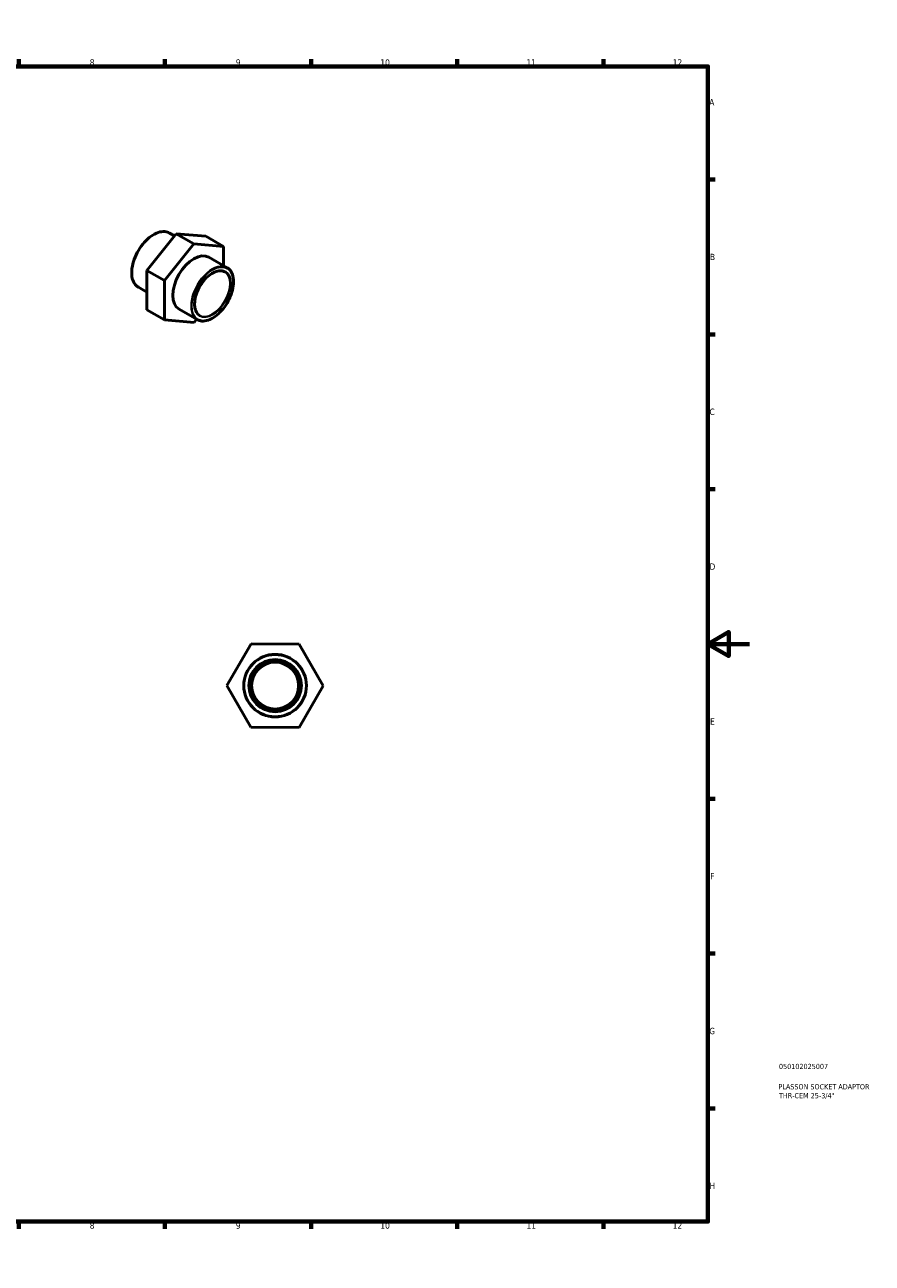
# Model space of a CAD drawing. Header units: millimetres. Extents: x 0 to 900, y 0 to 594.
# Tile 3 of 3: x 493 to 900, y 0 to 594. Entities that reach past the tile are written whole.
import ezdxf

# ---------------------------------------------------------------- set-up
doc = ezdxf.new("R2010")
doc.units = ezdxf.units.MM
for name, color, linetype, lineweight in [('Border (ANSI)', 7, 'Continuous', 70), ('Title (ISO)', 7, 'Continuous', 50), ('Visible (ANSI)', 7, 'Continuous', 50), ('Visible Narrow (ANSI)', 7, 'Continuous', 35)]:
    doc.layers.add(name, color=color, linetype=linetype, lineweight=lineweight)
doc.styles.add('Note Text (ANSI)', font='tahoma.ttf')
doc.styles.add('Note Text (ISO)', font='tahoma.ttf')

# ---------------------------------------------------------------- blocks, each defined once
blk = doc.blocks.new('Borders Default Border')
at = {"layer": 'Border (ANSI)'}
for p, q in [((70.08, 574), (70.08, 577.45)), ((140.17, 574), (140.17, 577.45)), ((210.25, 574), (210.25, 577.45)), ((280.33, 574), (280.33, 577.45)), ((350.42, 574), (350.42, 577.45)), ((490.58, 574), (490.58, 577.45)), ((560.67, 574), (560.67, 577.45)), ((630.75, 574), (630.75, 577.45)), ((700.83, 574), (700.83, 577.45)), ((770.92, 574), (770.92, 577.45)), ((20, 519.75), (16.55, 519.75)), ((821, 519.75), (824.45, 519.75)), ((20, 445.5), (16.55, 445.5)), ((821, 445.5), (824.45, 445.5)), ((20, 371.25), (16.55, 371.25)), ((821, 371.25), (824.45, 371.25)), ((20, 222.75), (16.55, 222.75)), ((821, 222.75), (824.45, 222.75)), ((20, 148.5), (16.55, 148.5)), ((821, 148.5), (824.45, 148.5)), ((20, 74.25), (16.55, 74.25)), ((821, 74.25), (824.45, 74.25)), ((70.08, 20), (70.08, 16.55)), ((140.17, 20), (140.17, 16.55)), ((210.25, 20), (210.25, 16.55)), ((280.33, 20), (280.33, 16.55)), ((350.42, 20), (350.42, 16.55)), ((490.58, 20), (490.58, 16.55)), ((560.67, 20), (560.67, 16.55)), ((630.75, 20), (630.75, 16.55)), ((700.83, 20), (700.83, 16.55)), ((770.92, 20), (770.92, 16.55))]:
    blk.add_line(p, q, dxfattribs=at)
at = {"layer": 'Border (ANSI)', "flags": 128}
for points in [[(420.5, 594), (420.5, 574), (414.73, 584), (426.27, 584), (420.5, 574)], [(20, 20), (20, 574), (821, 574), (821, 20), (20, 20)], [(0, 297), (20, 297), (10, 302.77), (10, 291.23), (20, 297)], [(841, 297), (821, 297), (831, 302.77), (831, 291.23), (821, 297)], [(420.5, 0), (420.5, 20), (414.73, 10), (426.27, 10), (420.5, 20)]]:
    blk.add_lwpolyline(points, dxfattribs=at)
at = {"layer": 'Border (ANSI)', "attachment_point": 7, "style": 'Note Text (ANSI)'}
for s, insert, char_height in [('1', (34.35, 574.4), 3.05), ('2', (104.2, 574.4), 3.05), ('3', (174.26, 574.34), 3.05), ('4', (244.23, 574.4), 3.05), ('5', (314.48, 574.34), 3.05), ('6', (384.49, 574.34), 3.05), ('7', (454.6, 574.4), 3.05), ('8', (524.63, 574.33), 3.05), ('9', (594.7, 574.34), 3.05), ('10', (663.96, 574.34), 3.048), ('11', (734.04, 574.4), 3.048), ('12', (804.13, 574.4), 3.048), ('A', (16.78, 555.35), 3.05), ('A', (821.63, 555.35), 3.05), ('B', (17.15, 481.1), 3.05), ('B', (821.99, 481.1), 3.05), ('C', (16.95, 406.8), 3.05), ('C', (821.8, 406.8), 3.05), ('D', (16.96, 332.6), 3.05), ('D', (821.81, 332.6), 3.05), ('E', (17.21, 258.35), 3.05), ('E', (822.05, 258.35), 3.05), ('F', (17.29, 184.1), 3.05), ('F', (822.14, 184.1), 3.05), ('G', (16.81, 109.79), 3.05), ('G', (821.66, 109.79), 3.05), ('H', (16.97, 35.6), 3.05), ('H', (821.81, 35.6), 3.05), ('1', (34.35, 16.55), 3.05), ('2', (104.2, 16.55), 3.05), ('3', (174.26, 16.49), 3.05), ('4', (244.23, 16.55), 3.05), ('5', (314.48, 16.49), 3.05), ('6', (384.49, 16.49), 3.05), ('7', (454.6, 16.55), 3.05), ('8', (524.63, 16.48), 3.05), ('9', (594.7, 16.49), 3.05), ('10', (663.96, 16.49), 3.048), ('11', (734.04, 16.55), 3.048), ('12', (804.13, 16.55), 3.048)]:
    blk.add_mtext(s, dxfattribs=dict(at, insert=insert, char_height=char_height))
blk = doc.blocks.new('Title Blocks ISO')
at = {"layer": 'Title (ISO)', "color": 232, "true_color": 0xca0064, "style": 'Note Text (ISO)'}
for tag, p in [('PART_NUMBER_001', (34.08, 73.13)), ('DESCRIPTION_001', (33.84, 63.4)), ('DESCRIPTION_002', (34.09, 59.12))]:
    blk.add_attdef(tag, p, '', height=2.5, dxfattribs=at)

msp = doc.modelspace()

# ---------------------------------------------------------------- linework, layer by layer
at = {"layer": 'Visible (ANSI)'}
for p, q in [((566.097, 493.794), (551.977, 476.178)), ((565.264, 492.755), (562.915, 494.108)), ((580.262, 492.556), (566.097, 493.794)), ((574.582, 488.908), (566.097, 493.794)), ((560.463, 471.292), (574.582, 488.908)), ((574.582, 488.908), (588.747, 487.67)), ((588.747, 487.67), (580.262, 492.556)), ((588.747, 487.67), (588.769, 478.498)), ((590.534, 477.482), (581.801, 482.511)), ((560.463, 471.292), (551.977, 476.178)), ((551.977, 476.178), (552.022, 457.324)), ((560.508, 452.437), (560.463, 471.292)), ((552.002, 465.773), (547.944, 468.11)), ((576.187, 452.568), (567.454, 457.597)), ((560.508, 452.437), (552.022, 457.324)), ((574.672, 451.199), (560.508, 452.437)), ((575.901, 452.732), (574.672, 451.199)), ((590.425, 277.094), (602.027, 297.062)), ((602.027, 297.062), (625.121, 296.999)), ((625.121, 296.999), (636.613, 276.967)), ((601.917, 257.062), (590.425, 277.094)), ((636.613, 276.967), (625.011, 256.999)), ((625.011, 256.999), (601.917, 257.062))]:
    msp.add_line(p, q, dxfattribs=at)
for radius in [15, 12.5, 11.25]:
    msp.add_circle((613.519, 277.031), radius, dxfattribs=at)
msp.add_ellipse((574.627, 470.054), major_axis=(-7.174, -12.457), ratio=0.5780931, start_param=3.1415927, end_param=6.2831853, dxfattribs=at)
for points, knots in [([(547.944, 468.11), (547.142, 468.572), (546.467, 469.25), (545.426, 470.976), (545.067, 472.03), (544.703, 474.414), (544.705, 475.75), (545.07, 478.557), (545.436, 480.027), (546.491, 482.954), (547.18, 484.409), (548.813, 487.16), (549.756, 488.454), (551.803, 490.754), (552.907, 491.758), (555.167, 493.375), (556.324, 493.987), (558.575, 494.747), (559.669, 494.898), (561.49, 494.727), (562.246, 494.493), (562.915, 494.108)], [5.4958534, 5.4958534, 5.4958534, 5.4958534, 5.805655, 5.805655, 6.1223618, 6.1223618, 6.4446817, 6.4446817, 6.7674119, 6.7674119, 7.0896691, 7.0896691, 7.4117475, 7.4117475, 7.7340617, 7.7340617, 8.0568456, 8.0568456, 8.3788131, 8.3788131, 8.6374461, 8.6374461, 8.6374461, 8.6374461]), ([(577.343, 454.575), (576.698, 454.946), (576.16, 455.505), (575.363, 456.937), (575.098, 457.799), (574.862, 459.735), (574.887, 460.803), (575.222, 463.049), (575.532, 464.226), (576.407, 466.57), (576.973, 467.736), (578.304, 469.938), (579.069, 470.972), (580.718, 472.803), (581.602, 473.6), (583.394, 474.873), (584.303, 475.351), (586.051, 475.946), (586.89, 476.063), (588.285, 475.947), (588.865, 475.77), (589.378, 475.474)], [5.4958534, 5.4958534, 5.4958534, 5.4958534, 5.8297833, 5.8297833, 6.1526923, 6.1526923, 6.4694925, 6.4694925, 6.7861933, 6.7861933, 7.1034807, 7.1034807, 7.4209609, 7.4209609, 7.7381354, 7.7381354, 8.054707, 8.054707, 8.37205, 8.37205, 8.6374461, 8.6374461, 8.6374461, 8.6374461]), ([(590.534, 477.482), (591.302, 477.039), (591.95, 476.39), (592.947, 474.737), (593.292, 473.727), (593.642, 471.443), (593.641, 470.163), (593.292, 467.473), (592.942, 466.063), (591.932, 463.258), (591.272, 461.863), (589.707, 459.227), (588.803, 457.987), (586.842, 455.782), (585.784, 454.82), (583.617, 453.27), (582.508, 452.683), (580.35, 451.954), (579.3, 451.81), (577.553, 451.973), (576.829, 452.198), (576.187, 452.568)], [2.3542608, 2.3542608, 2.3542608, 2.3542608, 2.6636377, 2.6636377, 2.9801844, 2.9801844, 3.3025989, 3.3025989, 3.6254493, 3.6254493, 3.9478062, 3.9478062, 4.2699761, 4.2699761, 4.5923917, 4.5923917, 4.9152972, 4.9152972, 5.2373466, 5.2373466, 5.4958534, 5.4958534, 5.4958534, 5.4958534])]:
    msp.add_open_spline(points, degree=3, knots=knots, dxfattribs=at)
at = {"layer": 'Visible Narrow (ANSI)'}
for radius in [14.75, 12.75]:
    msp.add_circle((613.519, 277.031), radius, dxfattribs=at)
for centre, major_axis, start_param, end_param in [((555.429, 481.109), (-7.485, -12.999), 3.1415927, 6.2831853), ((583.36, 465.025), (7.174, 12.457), 0, 3.1415927), ((583.36, 465.025), (6.018, 10.45), 3.1415927, 6.2831853)]:
    msp.add_ellipse(centre, major_axis=major_axis, ratio=0.5780931, start_param=start_param, end_param=end_param, dxfattribs=at)
for major_axis in [(-7.049, -12.24), (-6.142, -10.666)]:
    msp.add_ellipse((583.537, 464.923), major_axis=major_axis, ratio=0.5780931, dxfattribs=at)

# ---------------------------------------------------------------- block references
msp.add_blockref('Borders Default Border', (0, 0))
msp.add_blockref('Title Blocks ISO', (821, 20)).add_auto_attribs({'PART_NUMBER_001': '050102025007', 'DESCRIPTION_001': 'PLASSON SOCKET ADAPTOR', 'DESCRIPTION_002': 'THR-CEM 25-3/4"'})

doc.saveas('drawing.dxf')
